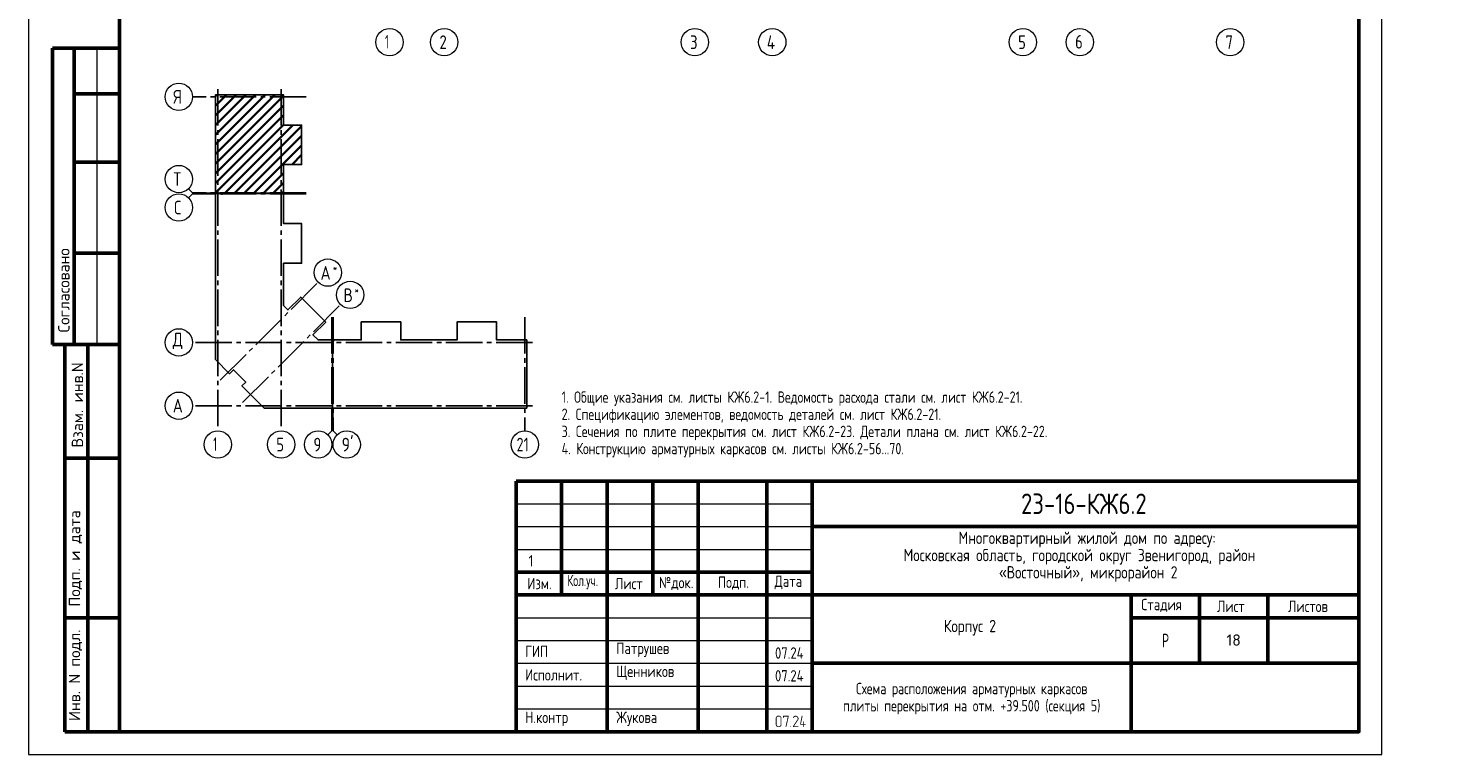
# Model space of a CAD drawing. Header units: millimetres. Extents: x 0 to 31317, y 0 to 42000.
# Tile 1 of 12: x 0 to 31317, y 0 to 15930. Entities that reach past the tile are written whole.
import ezdxf

# ---------------------------------------------------------------- set-up
doc = ezdxf.new("R2010")
doc.units = ezdxf.units.MM
doc.linetypes.add('______5', pattern=[1100, 800, -100, 100, -100])
doc.layers.add('Standard', color=7, linetype='Continuous', lineweight=25)
doc.layers.add('Оси', color=40, linetype='______5', lineweight=18)
doc.styles.add('GOST 2.304-81', font='txt')
doc.styles.add('ISOCPEUR', font='txt')

msp = doc.modelspace()

# ---------------------------------------------------------------- hatches: boundary and pattern name
at = {"layer": 'Standard', "linetype": 'Continuous', "lineweight": 25, "transparency": 33554687}
h = msp.add_hatch(color=7, dxfattribs=at)
h.paths.add_polyline_path([(16525, 655), (16525, 652), (16525, 649), (16525, 647), (16524, 644), (16524, 641), (16523, 639), (16522, 637), (16521, 634), (16520, 632), (16519, 630), (16518, 627), (16516, 625), (16515, 623), (16513, 621), (16512, 619), (16510, 617), (16508, 615), (16506, 613), (16504, 612), (16501, 610), (16499, 609), (16497, 607), (16495, 606), (16492, 605), (16490, 604), (16488, 603), (16485, 603), (16482, 602), (16480, 602), (16477, 602), (16475, 601), (16472, 601), (16454, 601), (16451, 601), (16449, 602), (16446, 602), (16444, 602), (16442, 603), (16439, 603), (16437, 604), (16435, 605), (16432, 606), (16430, 607), (16428, 609), (16426, 610), (16423, 611), (16421, 613), (16419, 615), (16417, 617), (16415, 619), (16413, 621), (16411, 623), (16410, 625), (16408, 627), (16407, 629), (16406, 632), (16405, 634), (16404, 636), (16403, 639), (16402, 641), (16402, 644), (16401, 646), (16401, 649), (16401, 652), (16401, 655), (16401, 797), (16401, 799), (16401, 802), (16401, 804), (16402, 807), (16402, 809), (16403, 812), (16404, 814), (16405, 817), (16406, 819), (16407, 821), (16408, 823), (16409, 826), (16411, 828), (16413, 830), (16414, 832), (16416, 834), (16418, 836), (16420, 838), (16422, 839), (16424, 841), (16427, 842), (16429, 844), (16431, 845), (16433, 846), (16436, 847), (16438, 848), (16441, 848), (16443, 849), (16446, 849), (16449, 850), (16451, 850), (16454, 850), (16472, 850), (16475, 850), (16477, 850), (16480, 849), (16482, 849), (16485, 849), (16487, 848), (16490, 847), (16492, 846), (16494, 845), (16497, 844), (16499, 843), (16501, 841), (16503, 840), (16505, 838), (16507, 836), (16509, 834), (16511, 832), (16513, 830), (16515, 828), (16516, 826), (16518, 824), (16519, 822), (16520, 820), (16521, 817), (16522, 815), (16523, 812), (16524, 810), (16524, 807), (16525, 805), (16525, 802), (16525, 799), (16525, 797)], flags=16)
h.paths.add_polyline_path([(16508, 655), (16508, 797), (16508, 800), (16507, 804), (16506, 807), (16505, 810), (16504, 813), (16502, 816), (16500, 819), (16497, 822), (16494, 824), (16492, 826), (16489, 828), (16485, 830), (16482, 831), (16479, 832), (16475, 832), (16472, 832), (16454, 832), (16450, 832), (16447, 832), (16444, 831), (16440, 830), (16437, 828), (16434, 826), (16431, 824), (16429, 822), (16426, 819), (16424, 816), (16422, 814), (16421, 810), (16420, 807), (16419, 804), (16418, 800), (16418, 797), (16418, 655), (16418, 651), (16419, 648), (16420, 644), (16421, 641), (16423, 638), (16425, 635), (16427, 632), (16429, 630), (16432, 627), (16435, 625), (16438, 623), (16441, 622), (16444, 620), (16447, 620), (16451, 619), (16454, 619), (16472, 619), (16475, 619), (16479, 620), (16482, 620), (16485, 621), (16488, 623), (16491, 625), (16494, 627), (16497, 629), (16500, 632), (16502, 634), (16504, 637), (16505, 641), (16506, 644), (16507, 647), (16508, 651)])
for points in [[(16685, 839), (16632, 608), (16631, 607), (16630, 606), (16630, 605), (16628, 603), (16623, 601), (16621, 601), (16620, 602), (16618, 602), (16617, 603), (16616, 604), (16615, 605), (16615, 605), (16615, 606), (16614, 607), (16614, 608), (16614, 609), (16614, 610), (16614, 612), (16665, 832), (16578, 832), (16578, 815), (16578, 814), (16578, 813), (16578, 812), (16578, 811), (16577, 810), (16577, 809), (16576, 809), (16576, 808), (16575, 807), (16573, 806), (16571, 806), (16569, 806), (16569, 806), (16568, 806), (16568, 806), (16567, 806), (16566, 807), (16565, 807), (16564, 807), (16563, 808), (16563, 808), (16562, 809), (16562, 810), (16561, 811), (16561, 812), (16561, 813), (16561, 814), (16561, 815), (16561, 841), (16561, 842), (16561, 843), (16561, 844), (16561, 845), (16561, 846), (16562, 846), (16562, 847), (16563, 848), (16563, 848), (16564, 849), (16565, 849), (16566, 849), (16566, 850), (16567, 850), (16568, 850), (16570, 850), (16676, 850), (16678, 850), (16680, 849), (16682, 849), (16683, 848), (16684, 847), (16685, 845), (16685, 844), (16685, 842)], [(16889, 601), (16783, 601), (16781, 601), (16780, 602), (16778, 603), (16776, 604), (16775, 606), (16775, 607), (16774, 609), (16774, 611), (16774, 612), (16774, 613), (16775, 614), (16775, 615), (16873, 763), (16877, 770), (16879, 776), (16880, 779), (16881, 782), (16881, 786), (16881, 789), (16881, 791), (16881, 793), (16881, 795), (16880, 798), (16880, 800), (16879, 802), (16879, 804), (16878, 805), (16877, 807), (16876, 809), (16875, 811), (16873, 813), (16872, 814), (16870, 816), (16869, 818), (16867, 819), (16865, 821), (16863, 822), (16862, 823), (16860, 824), (16858, 826), (16856, 827), (16854, 828), (16852, 828), (16850, 829), (16847, 830), (16845, 831), (16843, 831), (16841, 831), (16839, 832), (16836, 832), (16834, 832), (16831, 832), (16828, 831), (16825, 831), (16822, 830), (16819, 829), (16817, 828), (16814, 827), (16811, 825), (16809, 823), (16806, 821), (16804, 819), (16802, 816), (16799, 813), (16798, 809), (16796, 806), (16794, 802), (16794, 800), (16793, 799), (16792, 798), (16791, 798), (16790, 797), (16789, 797), (16788, 796), (16786, 796), (16784, 796), (16783, 797), (16781, 797), (16780, 798), (16779, 799), (16778, 800), (16778, 800), (16778, 801), (16777, 802), (16777, 803), (16777, 804), (16777, 805), (16777, 808), (16778, 811), (16779, 813), (16780, 816), (16782, 818), (16783, 820), (16784, 823), (16785, 825), (16787, 827), (16788, 829), (16790, 831), (16792, 832), (16793, 834), (16795, 836), (16797, 837), (16799, 839), (16801, 840), (16804, 843), (16808, 844), (16812, 846), (16816, 848), (16820, 849), (16824, 849), (16829, 850), (16833, 850), (16836, 850), (16839, 850), (16843, 849), (16846, 849), (16849, 848), (16851, 848), (16854, 847), (16857, 846), (16860, 845), (16863, 843), (16866, 842), (16868, 840), (16871, 839), (16874, 837), (16876, 835), (16879, 833), (16881, 830), (16884, 828), (16886, 825), (16888, 823), (16890, 820), (16891, 818), (16893, 815), (16894, 812), (16896, 810), (16897, 807), (16898, 804), (16898, 801), (16899, 798), (16899, 795), (16900, 792), (16900, 789), (16900, 784), (16899, 780), (16898, 776), (16897, 772), (16896, 770), (16895, 767), (16895, 765), (16893, 763), (16892, 760), (16891, 758), (16889, 755), (16888, 753), (16799, 619), (16889, 619), (16891, 619), (16892, 618), (16894, 618), (16895, 616), (16896, 615), (16897, 613), (16898, 612), (16898, 610), (16898, 609), (16897, 607), (16897, 606), (16895, 604), (16895, 603), (16894, 603), (16894, 602), (16893, 602), (16892, 602), (16891, 601), (16890, 601)], [(17022, 672), (17049, 672), (17051, 672), (17053, 672), (17054, 671), (17055, 670), (17057, 668), (17057, 667), (17058, 665), (17058, 663), (17058, 662), (17058, 660), (17057, 659), (17056, 657), (17055, 657), (17055, 656), (17054, 656), (17053, 655), (17052, 655), (17051, 655), (17050, 655), (17049, 655), (17022, 655), (17022, 610), (17022, 609), (17022, 608), (17022, 607), (17022, 606), (17021, 605), (17021, 605), (17021, 604), (17020, 603), (17019, 602), (17017, 602), (17016, 601), (17014, 601), (17013, 601), (17012, 601), (17012, 601), (17011, 602), (17010, 602), (17009, 602), (17008, 603), (17007, 603), (17007, 604), (17006, 605), (17006, 605), (17005, 606), (17005, 607), (17005, 608), (17005, 609), (17005, 610), (17005, 655), (16943, 655), (16941, 655), (16939, 655), (16937, 656), (16936, 657), (16935, 658), (16934, 660), (16934, 661), (16934, 663), (16934, 665), (16969, 843), (16970, 845), (16970, 846), (16971, 847), (16972, 848), (16978, 850), (16980, 850), (16981, 849), (16983, 849), (16984, 848), (16985, 847), (16985, 846), (16986, 846), (16986, 845), (16987, 844), (16987, 843), (16987, 842), (16987, 841), (16987, 839), (16953, 672), (17005, 672), (17005, 717), (17005, 718), (17005, 720), (17006, 721), (17007, 723), (17008, 724), (17009, 724), (17010, 725), (17010, 725), (17011, 725), (17012, 726), (17013, 726), (17014, 726), (17015, 726), (17017, 725), (17018, 725), (17020, 723), (17020, 723), (17021, 722), (17021, 721), (17022, 721), (17022, 720), (17022, 719), (17022, 718), (17022, 717)], [(16729, 619), (16731, 619), (16733, 618), (16734, 618), (16735, 616), (16737, 615), (16737, 613), (16738, 612), (16738, 610), (16738, 609), (16738, 607), (16737, 606), (16736, 604), (16735, 603), (16735, 603), (16734, 602), (16733, 602), (16732, 602), (16731, 601), (16730, 601), (16729, 601), (16727, 601), (16726, 602), (16724, 603), (16723, 604), (16722, 605), (16721, 607), (16720, 608), (16720, 610), (16720, 611), (16721, 613), (16722, 614), (16723, 616), (16723, 616), (16724, 617), (16724, 618), (16725, 618), (16726, 619), (16727, 619), (16728, 619)]]:
    msp.add_hatch(color=7, dxfattribs=at).paths.add_polyline_path(points, flags=16)

# ---------------------------------------------------------------- linework, layer by layer
at = {"layer": 'Standard', "color": 7, "linetype": 'Continuous', "lineweight": 50, "transparency": 33554687}
for p, q in [((2000, 15500), (527, 15500)), ((527, 15500), (527, 9000)), ((527, 15500), (527, 9000)), ((1000, 15500), (1000, 9000)), ((2000, 14500), (1000, 14500)), ((2000, 13000), (1000, 13000)), ((2000, 11000), (1000, 11000)), ((0, 9000), (6, 9000)), ((527, 9000), (2000, 9000)), ((800, 500), (800, 9000)), ((800, 500), (800, 9000)), ((1300, 500), (1300, 9000)), ((800, 6500), (2000, 6500)), ((10700, 500), (10700, 6000)), ((10700, 6000), (29200, 6000)), ((11700, 3500), (11700, 6000)), ((12700, 500), (12700, 6000)), ((13700, 3500), (13700, 6000)), ((14700, 500), (14700, 6000)), ((16200, 500), (16200, 6000)), ((17200, 500), (17200, 6000)), ((17200, 5000), (29200, 5000)), ((10700, 4000), (17200, 4000)), ((10700, 4000), (17200, 4000)), ((10700, 3500), (17200, 3500)), ((10700, 3500), (17200, 3500)), ((17200, 3500), (29200, 3500)), ((24200, 2000), (24200, 3500)), ((25700, 2000), (25700, 3500)), ((27200, 2000), (27200, 3500)), ((800, 3000), (2000, 3000)), ((24200, 3000), (29200, 3000)), ((17200, 2000), (29200, 2000)), ((24200, 500), (24200, 2000)), ((24200, 500), (24200, 2000)), ((2000, 500), (800, 500))]:
    msp.add_line(p, q, dxfattribs=at)
at = {"layer": 'Standard', "color": 7, "linetype": 'Continuous', "lineweight": 13, "transparency": 33554687}
for p, q in [((1500, 15500), (1500, 9000)), ((3600, 12327), (3512, 12415)), ((3600, 12302), (3512, 12214)), ((3600, 12327), (4100, 12327)), ((3600, 12302), (4100, 12302)), ((6658, 7100), (6658, 7600)), ((6683, 7100), (6683, 7600)), ((6658, 7100), (6570, 7012)), ((6683, 7100), (6771, 7012)), ((10700, 5500), (17200, 5500)), ((10700, 5000), (17200, 5000)), ((10700, 4500), (17200, 4500)), ((10700, 3000), (17200, 3000)), ((10700, 2500), (17200, 2500)), ((10700, 2500), (17200, 2500)), ((10700, 2000), (17200, 2000)), ((10700, 2000), (17200, 2000)), ((10700, 1500), (17200, 1500)), ((10700, 1000), (17200, 1000))]:
    msp.add_line(p, q, dxfattribs=at)
at = {"layer": 'Standard', "color": 7, "linetype": 'Continuous', "lineweight": 35, "transparency": 33554687}
for p, q in [((4100, 13171), (5403, 14474)), ((4100, 13595), (4979, 14474)), ((4100, 14019), (4555, 14474)), ((4100, 14444), (4130, 14474)), ((4100, 13383), (5191, 14474)), ((4100, 13807), (4767, 14474)), ((4100, 14232), (4342, 14474)), ((4100, 12959), (5596, 14455)), ((4100, 12747), (5596, 14243)), ((4100, 12535), (5596, 14031)), ((4100, 12322), (5596, 13818)), ((4307, 12317), (5803, 13813)), ((4519, 12317), (5993, 13791)), ((4731, 12317), (5993, 13579)), ((4943, 12317), (5993, 13367)), ((5783, 12945), (5993, 13155)), ((5155, 12317), (5596, 12758)), ((5367, 12317), (5596, 12546)), ((5580, 12317), (5596, 12333))]:
    msp.add_line(p, q, dxfattribs=at)
at = {"layer": 'Standard', "color": 7, "linetype": 'Continuous', "lineweight": 25, "transparency": 33554687}
for p, q in [((29200, 500), (29200, 6000)), ((10700, 500), (29200, 500)), ((10700, 500), (29200, 500)), ((10700, 500), (29200, 500))]:
    msp.add_line(p, q, dxfattribs=at)
at = {"layer": 'Standard', "color": 7, "linetype": 'Continuous', "lineweight": 13, "transparency": 33554687}
msp.add_lwpolyline([(0, 0), (29700, 0), (29700, 42000), (0, 42000), (0, 0)], close=True, dxfattribs=at)
at = {"layer": 'Standard', "color": 7, "linetype": 'Continuous', "lineweight": 50, "transparency": 33554687}
msp.add_lwpolyline([(2000, 41500), (29200, 41500), (29200, 500), (2000, 500), (2000, 41500)], close=True, dxfattribs=at)
at = {"layer": 'Standard', "color": 7, "linetype": 'Continuous', "lineweight": 25, "transparency": 33554687}
for points in [[(4100, 12317), (4100, 14474), (5596, 14474), (5596, 13813), (5993, 13813), (5993, 12945), (5596, 12945), (5596, 12317), (5578, 12317), (5578, 12337), (5563, 12337), (5563, 12317), (4100, 12317)], [(4100, 8857), (4100, 12312), (4238, 12312), (4238, 12292), (4253, 12292), (4253, 12312), (5596, 12312), (5596, 11649), (5993, 11649), (5993, 10781), (5596, 10781), (5596, 9855), (5694, 9757), (5975, 10038), (6524, 9489), (6243, 9208), (6355, 9096), (6668, 9096), (6668, 7600), (5170, 7600), (4682, 8088), (4767, 8173), (4499, 8441), (4414, 8356), (4100, 8670), (4100, 8857)], [(6673, 7600), (6673, 9063), (6693, 9063), (6693, 9078), (6673, 9078), (6673, 9096), (7301, 9096), (7301, 9493), (8169, 9493), (8169, 9096), (8787, 9096), (9405, 9096), (9405, 9493), (10273, 9493), (10273, 9096), (10934, 9096), (10934, 7600), (8787, 7600), (6673, 7600)]]:
    msp.add_lwpolyline(points, dxfattribs=at)
at = {"layer": 'Оси', "color": 8, "linetype": '______5', "lineweight": -3, "transparency": 33554687}
for p, q in [((6096, 14431), (3600, 14431)), ((4153, 14601), (4153, 7100)), ((5543, 14601), (5543, 7100)), ((6096, 12327), (3600, 12327)), ((6096, 12302), (3600, 12302)), ((4208, 8212), (6358, 10362)), ((4698, 7722), (6848, 9872)), ((6658, 9596), (6658, 7100)), ((6683, 9596), (6683, 7100)), ((10891, 9596), (10891, 7100)), ((11061, 9043), (3600, 9043)), ((11061, 9043), (3600, 9043)), ((11061, 7653), (3600, 7653))]:
    msp.add_line(p, q, dxfattribs=at)
at = {"layer": 'Оси', "color": 7, "linetype": 'Continuous', "lineweight": 13, "transparency": 33554687}
for centre in [(7924, 15630), (9124, 15630), (14624, 15630), (16324, 15630), (21824, 15630), (23074, 15630), (26374, 15630), (3300, 14431), (3300, 12627), (3300, 12002), (6570, 10574), (7060, 10084), (3300, 9043), (3300, 9043), (3300, 7653), (4153, 6800), (5543, 6800), (6358, 6800), (6983, 6800), (10891, 6800)]:
    msp.add_circle(centre, 300, dxfattribs=at)

# ---------------------------------------------------------------- texts
at = {"layer": 'Standard', "color": 7, "linetype": 'Continuous', "lineweight": 50, "transparency": 33554687, "char_height": 250, "attachment_point": 7, "rotation": 90, "style": 'ISOCPEUR'}
for s, insert, width in [('\\A1;{\\fISOCPEUR|i0|b0;\\H250.000000;\\W1.000000;\\C7;Согласовано}\\P', (900, 9261), 2071.88), ('\\A1;{\\fISOCPEUR|i0|b0;\\H250.000000;\\W1.000000;\\C7;Взам. инв.N}\\P', (1198, 6736), 1909.1), ('\\A1;{\\fISOCPEUR|i0|b0;\\H250.000000;\\W1.000000;\\C7;Подп. и дата}\\P', (1174, 3242), 2197.06), ('\\A1;{\\fISOCPEUR|i0|b0;\\H250.000000;\\W1.000000;\\C7;Инв. N подл.}\\P', (1174, 734), 2021.79)]:
    msp.add_mtext(s, dxfattribs=dict(at, insert=insert, width=width))
at = {"layer": 'Standard', "color": 7, "linetype": 'Continuous', "lineweight": 13, "transparency": 33554687, "insert": (11700, 7967), "char_height": 250, "width": 12920.83, "attachment_point": 1, "line_spacing_factor": 0.903614}
msp.add_mtext('\\A1;{\\fGOST 2.304-81|i0|b0;\\H250.000000;\\W0.952381;\\C7;1. Общие указания см. листы КЖ6.2-1. Ведомость расхода стали см. лист КЖ6.2-21.}\\P{\\fGOST 2.304-81|i0|b0;\\H250.000000;\\W0.952381;\\C7;2. Спецификацию элементов, ведомость деталей см. лист КЖ6.2-21.}\\P{\\fGOST 2.304-81|i0|b0;\\H250.000000;\\W0.952381;\\C7;3. Сечения по плите перекрытия см. лист КЖ6.2-23. Детали плана см. лист КЖ6.2-22.}\\P{\\fGOST 2.304-81|i0|b0;\\H250.000000;\\W0.952381;\\C7;4. Конструкцию арматурных каркасов см. листы КЖ6.2-56...70.}\\P', dxfattribs=at)
at = {"layer": 'Standard', "color": 7, "linetype": 'Continuous', "lineweight": 25, "transparency": 33554687, "attachment_point": 7}
for s, insert, char_height, width, style in [('\\W0.75;21', (10711, 6650), 300, 472.28, 'ISOCPEUR'), ('Многоквартирный\\~жилой\\~дом\\~по\\~адресу:\\~', (20410, 4545), 270, 5717.08, 'GOST 2.304-81'), ('Московская\\~область,\\~городской\\~округ\\~Звенигород,\\~район\\~', (19204, 4167), 270, 8136.21, 'GOST 2.304-81'), ('«Восточный»,\\~микрорайон\\~2', (21297, 3789), 270, 3952.83, 'GOST 2.304-81'), ('Изм.', (10948, 3625), 250, 631.15, 'GOST 2.304-81'), ('\\W0.83;Кол.уч.', (11827, 3625), 250, 799.96, 'GOST 2.304-81'), ('Лист', (12871, 3625), 250, 782.23, 'GOST 2.304-81'), ('№док.', (13835, 3607), 250, 853.39, 'GOST 2.304-81'), ('Подп.', (15131, 3614), 250, 764.54, 'GOST 2.304-81'), ('Дата', (16373, 3625), 250, 782.23, 'GOST 2.304-81'), ('Стадия', (24421, 3125), 250, 1031.1, 'GOST 2.304-81'), ('Лист', (26084, 3125), 250, 782.23, 'GOST 2.304-81'), ('Листов', (27643, 3125), 250, 1066.5, 'GOST 2.304-81'), ('Корпус\\~2', (20088, 2610), 270, 1362.88, 'GOST 2.304-81'), ('\\W0.77;Р', (24877, 2350), 300, 262.93, 'GOST 2.304-81'), ('ГИП', (10900, 2137), 250, 586.81, 'GOST 2.304-81'), ('Патрушев', (12900, 2137), 250, 1386.36, 'GOST 2.304-81'), ('07.24', (16383, 2101), 250, 817.63, 'GOST 2.304-81'), ('Исполнит.', (10900, 1622), 250, 1386.36, 'GOST 2.304-81'), ('Щенников', (12900, 1631), 250, 1333.08, 'GOST 2.304-81'), ('07.24', (16383, 1601), 250, 817.63, 'GOST 2.304-81'), ('Н.контр', (10900, 622), 250, 1102.09, 'GOST 2.304-81'), ('Жукова', (12900, 622), 250, 1031.11, 'GOST 2.304-81')]:
    msp.add_mtext(s, dxfattribs=dict(at, insert=insert, char_height=char_height, width=width, style=style))
at = {"layer": 'Standard', "color": 7, "linetype": 'Continuous', "lineweight": 50, "transparency": 33554687, "insert": (21783, 5275), "char_height": 450, "width": 3070.53, "attachment_point": 7, "style": 'GOST 2.304-81'}
msp.add_mtext('23-16-КЖ6.2', dxfattribs=at)
at = {"layer": 'Standard', "color": 7, "linetype": 'Continuous', "lineweight": 18, "transparency": 33554687, "insert": (11027, 4250), "char_height": 250, "width": 233.33, "attachment_point": 5, "style": 'GOST 2.304-81'}
msp.add_mtext('\\A1;{\\fGOST 2.304-81|i0|b0;\\H250.000000;\\W1.000000;\\C7;1}\\P', dxfattribs=at)
at = {"layer": 'Standard', "color": 7, "linetype": 'Continuous', "lineweight": 13, "transparency": 33554687, "insert": (26450, 2510), "char_height": 250, "width": 393.75, "attachment_point": 5, "style": 'ISOCPEUR'}
msp.add_mtext('\\A1;{\\fISOCPEUR|i0|b0;\\H250.000000;\\W1.000000;\\C7;18}\\P', dxfattribs=at)
at = {"layer": 'Standard', "color": 7, "linetype": 'Continuous', "lineweight": 25, "transparency": 33554687, "insert": (20700, 1571), "char_height": 250, "width": 7087.5, "attachment_point": 2, "line_spacing_factor": 0.903614}
msp.add_mtext('\\A1;{\\fGOST 2.304-81|i0|b0;\\H250.000000;\\W0.952381;\\C7;Схема расположения арматурных каркасов}\\P{\\fGOST 2.304-81|i0|b0;\\H250.000000;\\W0.952381;\\C7;плиты перекрытия на отм. +39.500 (секция 5)}\\P', dxfattribs=at)
at = {"layer": 'Оси', "color": 7, "linetype": 'Continuous', "lineweight": 25, "transparency": 33554687, "attachment_point": 7, "style": 'ISOCPEUR'}
for s, insert, char_height, width in [('\\W0.56;1', (7824, 15490), 300, 233.32), ('\\W0.78;2', (9019, 15480), 300, 326.41), ('\\W0.78;3', (14519, 15480), 300, 326.41), ('\\W0.80;4', (16204, 15480), 300, 359.83), ('\\W0.78;5', (21719, 15480), 300, 326.41), ('\\W0.78;6', (22969, 15490), 300, 326.41), ('\\W0.78;7', (26269, 15480), 300, 326.41), ('\\W0.80;Я', (3180, 14281), 300, 359.83), ('\\W0.80;Т', (3180, 12477), 300, 359.83), ('\\W0.78;С', (3195, 11852), 300, 326.41), ('\\W0.82;А', (6409, 10417), 300, 392.65), ('\\W0.80;*', (6679, 10592), 180, 215.89), ('\\W0.80;В', (6914, 9927), 300, 359.84), ('\\W0.80;*', (7154, 10102), 180, 215.89), ('\\W0.82;Д', (3165, 8893), 300, 392.65), ('\\W0.82;А', (3165, 7503), 300, 392.65), ('\\W0.56;1', (4053, 6660), 300, 233.34), ('\\W0.78;5', (5438, 6650), 300, 326.41), ('\\W0.78;9', (6253, 6650), 300, 326.41), ("\\W0.84;9'", (6871, 6650), 300, 440.65)]:
    msp.add_mtext(s, dxfattribs=dict(at, insert=insert, char_height=char_height, width=width))

doc.saveas('drawing.dxf')
